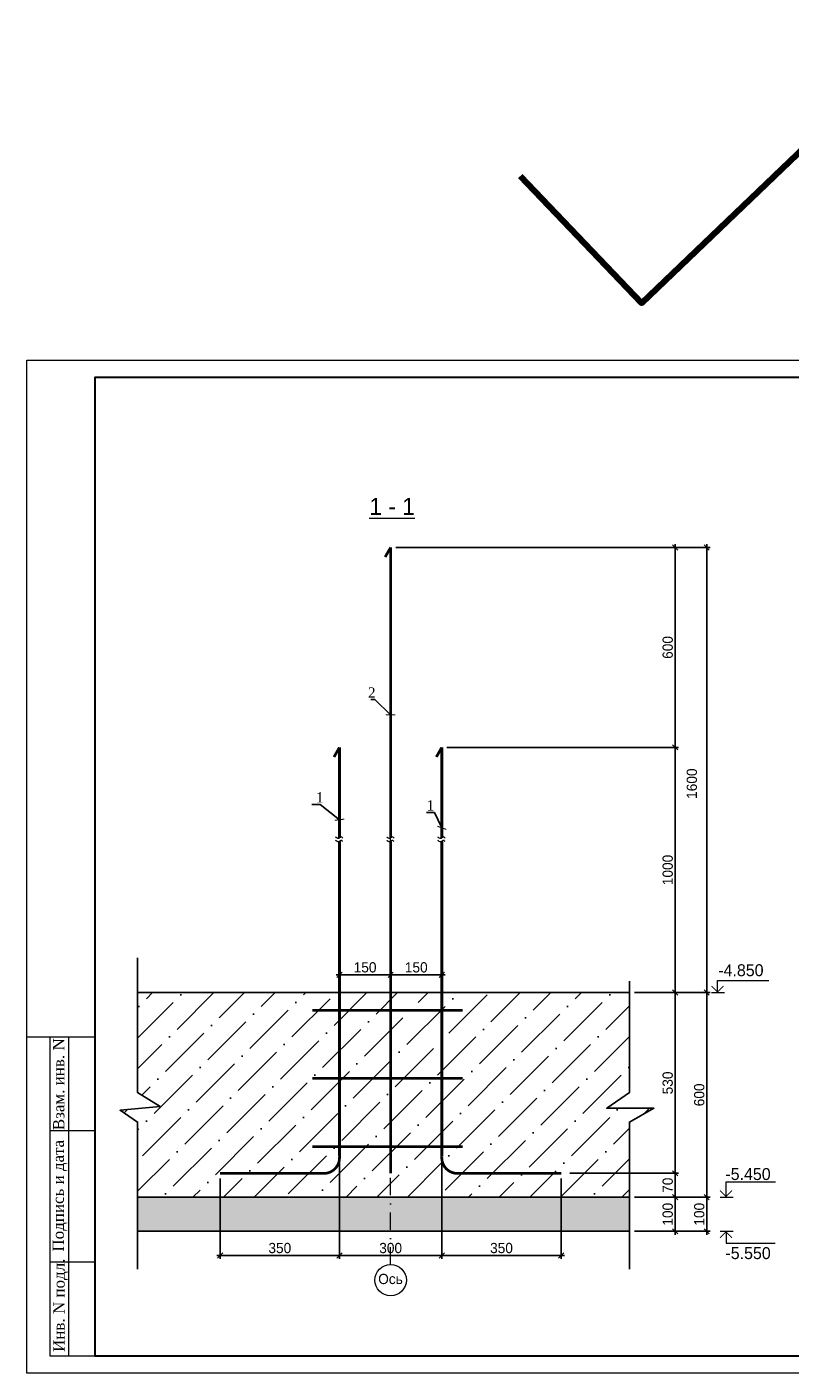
# Model space of a CAD drawing. Header units: millimetres. Extents: x -33345 to 4712671, y -3392 to 121473.
# Tile 180 of 256: x 973888 to 996265, y 44501 to 83973. Entities that reach past the tile are written whole.
import ezdxf
from ezdxf import colors
from ezdxf.entities.mleader import LeaderData, LeaderLine
from ezdxf.enums import TextEntityAlignment as Align
from ezdxf.math import Vec2, Vec3

# ---------------------------------------------------------------- set-up
doc = ezdxf.new("R2010")
doc.units = ezdxf.units.MM
doc.linetypes.add('DASHDOTX2', pattern=[50.8, 25.4, -12.7, 0, -12.7])
for name, color, linetype, lineweight in [('ACO-текст', 7, 'Continuous', 20), ('Lina', 7, 'Continuous', 20), ('планыыыы', 7, 'Continuous', 0)]:
    doc.layers.add(name, color=color, linetype=linetype, lineweight=lineweight)
doc.layers.add('СПДС_РАЗМЕРЫ', color=7, linetype='Continuous')
doc.styles.add('ISO', font='isocpeui.ttf')
doc.styles.add('SIMPLEX350', font='times.ttf', dxfattribs={"height": 350})
doc.styles.get("Standard").update_dxf_attribs({"font": 'arial.ttf'})
doc.styles.add('Times New Roman', font='times.ttf')
doc.styles.add('X-U-RW-01$0$StyleROMANS', font='GOTHIC.TTF')
doc.dimstyles.new('М100', dxfattribs={"dimscale": 100, "dimtxt": 3, "dimasz": 1.5, "dimexe": 1, "dimexo": 1.5, "dimgap": 0.6, "dimtad": 1, "dimdec": 0, "dimtxsty": 'Standard', "dimblk": 'OBLIQUE', "dimcen": 2.5, "dimdle": 1, "dimadec": 0, "dimazin": 0, "dimtfac": 1, "dimtdec": 0, "dimtmove": 0, "dimatfit": 3, "dimldrblk": 'OBLIQUE', "dimfxl": 1.25, "dimarcsym": 0})

# ---------------------------------------------------------------- blocks, each defined once
blk = doc.blocks.new('_Oblique')
at = {"color": 0, "linetype": 'ByBlock', "lineweight": -2}
blk.add_line((-0.5, -0.5), (0.5, 0.5), dxfattribs=at)
blk = doc.blocks.new('*D1558')
at = {"layer": 'Defpoints', "color": 0, "ltscale": 4, "transparency": 16777216}
for p in [(983054, 50976), (979554, 50359), (983054, 47949)]:
    blk.add_point(p, dxfattribs=at)
at = {"layer": 'СПДС_РАЗМЕРЫ', "color": 0, "lineweight": -2, "ltscale": 4, "transparency": 16777216}
for p, q in [((983054, 50826), (983054, 47849)), ((979554, 50209), (979554, 47849)), ((979454, 47949), (983154, 47949))]:
    blk.add_line(p, q, dxfattribs=at)
at = {"layer": 'СПДС_РАЗМЕРЫ', "color": 0, "lineweight": -2, "ltscale": 4, "transparency": 16777216, "xscale": 150, "yscale": 150, "zscale": 150, "rotation": 180}
blk.add_blockref('_Oblique', (979554, 47949), dxfattribs=at)
at = {"layer": 'СПДС_РАЗМЕРЫ', "color": 0, "lineweight": -2, "ltscale": 4, "transparency": 16777216, "xscale": 150, "yscale": 150, "zscale": 150}
blk.add_blockref('_Oblique', (983054, 47949), dxfattribs=at)
at = {"layer": 'СПДС_РАЗМЕРЫ', "color": 0, "ltscale": 4, "transparency": 16777216, "insert": (981304, 48166), "char_height": 300, "attachment_point": 5, "style": 'X-U-RW-01$0$StyleROMANS'}
blk.add_mtext('350', dxfattribs=at)
blk = doc.blocks.new('*D1559')
at = {"layer": 'Defpoints', "color": 0, "ltscale": 4, "transparency": 16777216}
for p in [(983054, 50843), (986053, 50814), (986053, 47949)]:
    blk.add_point(p, dxfattribs=at)
at = {"layer": 'СПДС_РАЗМЕРЫ', "color": 0, "lineweight": -2, "ltscale": 4, "transparency": 16777216}
for p, q in [((983054, 50693), (983054, 47849)), ((986053, 50664), (986053, 47849)), ((982954, 47949), (986153, 47949))]:
    blk.add_line(p, q, dxfattribs=at)
at = {"layer": 'СПДС_РАЗМЕРЫ', "color": 0, "lineweight": -2, "ltscale": 4, "transparency": 16777216, "xscale": 150, "yscale": 150, "zscale": 150, "rotation": 180}
blk.add_blockref('_Oblique', (983054, 47949), dxfattribs=at)
at = {"layer": 'СПДС_РАЗМЕРЫ', "color": 0, "lineweight": -2, "ltscale": 4, "transparency": 16777216, "xscale": 150, "yscale": 150, "zscale": 150}
blk.add_blockref('_Oblique', (986053, 47949), dxfattribs=at)
at = {"layer": 'СПДС_РАЗМЕРЫ', "color": 0, "ltscale": 4, "transparency": 16777216, "insert": (984553, 48166), "char_height": 300, "attachment_point": 5, "style": 'X-U-RW-01$0$StyleROMANS'}
blk.add_mtext('300', dxfattribs=at)
blk = doc.blocks.new('*D1560')
at = {"layer": 'Defpoints', "color": 0, "ltscale": 4, "transparency": 16777216}
for p in [(986054, 50843), (989554, 50359), (989554, 47949)]:
    blk.add_point(p, dxfattribs=at)
at = {"layer": 'СПДС_РАЗМЕРЫ', "color": 0, "lineweight": -2, "ltscale": 4, "transparency": 16777216}
for p, q in [((986054, 50693), (986054, 47849)), ((989554, 50209), (989554, 47849)), ((985954, 47949), (989654, 47949))]:
    blk.add_line(p, q, dxfattribs=at)
at = {"layer": 'СПДС_РАЗМЕРЫ', "color": 0, "lineweight": -2, "ltscale": 4, "transparency": 16777216, "xscale": 150, "yscale": 150, "zscale": 150, "rotation": 180}
blk.add_blockref('_Oblique', (986054, 47949), dxfattribs=at)
at = {"layer": 'СПДС_РАЗМЕРЫ', "color": 0, "lineweight": -2, "ltscale": 4, "transparency": 16777216, "xscale": 150, "yscale": 150, "zscale": 150}
blk.add_blockref('_Oblique', (989554, 47949), dxfattribs=at)
at = {"layer": 'СПДС_РАЗМЕРЫ', "color": 0, "ltscale": 4, "transparency": 16777216, "insert": (987804, 48166), "char_height": 300, "attachment_point": 5, "style": 'X-U-RW-01$0$StyleROMANS'}
blk.add_mtext('350', dxfattribs=at)
blk = doc.blocks.new('*D1561')
at = {"layer": 'Defpoints', "color": 0, "ltscale": 4, "transparency": 16777216}
for p in [(991554, 49659), (992895, 49659), (991554, 48659)]:
    blk.add_point(p, dxfattribs=at)
at = {"layer": 'СПДС_РАЗМЕРЫ', "color": 0, "lineweight": -2, "ltscale": 4, "transparency": 16777216}
for p, q in [((992895, 48559), (992895, 49759)), ((991704, 49659), (992995, 49659)), ((991704, 48659), (992995, 48659))]:
    blk.add_line(p, q, dxfattribs=at)
at = {"layer": 'СПДС_РАЗМЕРЫ', "color": 0, "lineweight": -2, "ltscale": 4, "transparency": 16777216, "xscale": 150, "yscale": 150, "zscale": 150}
for p, rotation in [((992895, 49659), 90), ((992895, 48659), 270)]:
    blk.add_blockref('_Oblique', p, dxfattribs=dict(at, rotation=rotation))
at = {"layer": 'СПДС_РАЗМЕРЫ', "color": 0, "ltscale": 4, "transparency": 16777216, "insert": (992678, 49159), "char_height": 300, "attachment_point": 5, "rotation": 90, "style": 'X-U-RW-01$0$StyleROMANS'}
blk.add_mtext('100', dxfattribs=at)
blk = doc.blocks.new('*D1562')
at = {"layer": 'Defpoints', "color": 0, "ltscale": 4, "transparency": 16777216}
for p in [(989654, 50359), (992895, 50359), (991554, 49659)]:
    blk.add_point(p, dxfattribs=at)
at = {"layer": 'СПДС_РАЗМЕРЫ', "color": 0, "lineweight": -2, "ltscale": 4, "transparency": 16777216}
for p, q in [((989804, 50359), (992995, 50359)), ((992895, 49559), (992895, 50459)), ((991704, 49659), (992995, 49659))]:
    blk.add_line(p, q, dxfattribs=at)
at = {"layer": 'СПДС_РАЗМЕРЫ', "color": 0, "lineweight": -2, "ltscale": 4, "transparency": 16777216, "xscale": 150, "yscale": 150, "zscale": 150}
for p, rotation in [((992895, 50359), 90), ((992895, 49659), 270)]:
    blk.add_blockref('_Oblique', p, dxfattribs=dict(at, rotation=rotation))
at = {"layer": 'СПДС_РАЗМЕРЫ', "color": 0, "ltscale": 4, "transparency": 16777216, "insert": (992678, 50009), "char_height": 300, "attachment_point": 5, "rotation": 90, "style": 'X-U-RW-01$0$StyleROMANS'}
blk.add_mtext('70', dxfattribs=at)
blk = doc.blocks.new('*D1563')
at = {"layer": 'Defpoints', "color": 0, "ltscale": 4, "transparency": 16777216}
for p in [(991554, 55659), (992895, 55659), (989654, 50359)]:
    blk.add_point(p, dxfattribs=at)
at = {"layer": 'СПДС_РАЗМЕРЫ', "color": 0, "lineweight": -2, "ltscale": 4, "transparency": 16777216}
for p, q in [((991704, 55659), (992995, 55659)), ((992895, 50259), (992895, 55759)), ((989804, 50359), (992995, 50359))]:
    blk.add_line(p, q, dxfattribs=at)
at = {"layer": 'СПДС_РАЗМЕРЫ', "color": 0, "lineweight": -2, "ltscale": 4, "transparency": 16777216, "xscale": 150, "yscale": 150, "zscale": 150}
for p, rotation in [((992895, 55659), 90), ((992895, 50359), 270)]:
    blk.add_blockref('_Oblique', p, dxfattribs=dict(at, rotation=rotation))
at = {"layer": 'СПДС_РАЗМЕРЫ', "color": 0, "ltscale": 4, "transparency": 16777216, "insert": (992678, 53009), "char_height": 300, "attachment_point": 5, "rotation": 90, "style": 'X-U-RW-01$0$StyleROMANS'}
blk.add_mtext('530', dxfattribs=at)
blk = doc.blocks.new('*D1564')
at = {"layer": 'Defpoints', "color": 0, "ltscale": 4, "transparency": 16777216}
for p in [(991554, 49659), (993821, 49659), (991554, 48659)]:
    blk.add_point(p, dxfattribs=at)
at = {"layer": 'СПДС_РАЗМЕРЫ', "color": 0, "lineweight": -2, "ltscale": 4, "transparency": 16777216}
for p, q in [((993821, 48559), (993821, 49759)), ((991704, 49659), (993921, 49659)), ((991704, 48659), (993921, 48659))]:
    blk.add_line(p, q, dxfattribs=at)
at = {"layer": 'СПДС_РАЗМЕРЫ', "color": 0, "lineweight": -2, "ltscale": 4, "transparency": 16777216, "xscale": 150, "yscale": 150, "zscale": 150}
for p, rotation in [((993821, 49659), 90), ((993821, 48659), 270)]:
    blk.add_blockref('_Oblique', p, dxfattribs=dict(at, rotation=rotation))
at = {"layer": 'СПДС_РАЗМЕРЫ', "color": 0, "ltscale": 4, "transparency": 16777216, "insert": (993603, 49159), "char_height": 300, "attachment_point": 5, "rotation": 90, "style": 'X-U-RW-01$0$StyleROMANS'}
blk.add_mtext('100', dxfattribs=at)
blk = doc.blocks.new('*D1565')
at = {"layer": 'Defpoints', "color": 0, "ltscale": 4, "transparency": 16777216}
for p in [(991554, 55659), (993821, 55659), (991554, 49659)]:
    blk.add_point(p, dxfattribs=at)
at = {"layer": 'СПДС_РАЗМЕРЫ', "color": 0, "lineweight": -2, "ltscale": 4, "transparency": 16777216}
for p, q in [((991704, 55659), (993921, 55659)), ((993821, 49559), (993821, 55759)), ((991704, 49659), (993921, 49659))]:
    blk.add_line(p, q, dxfattribs=at)
at = {"layer": 'СПДС_РАЗМЕРЫ', "color": 0, "lineweight": -2, "ltscale": 4, "transparency": 16777216, "xscale": 150, "yscale": 150, "zscale": 150}
for p, rotation in [((993821, 55659), 90), ((993821, 49659), 270)]:
    blk.add_blockref('_Oblique', p, dxfattribs=dict(at, rotation=rotation))
at = {"layer": 'СПДС_РАЗМЕРЫ', "color": 0, "ltscale": 4, "transparency": 16777216, "insert": (993603, 52659), "char_height": 300, "attachment_point": 5, "rotation": 90, "style": 'X-U-RW-01$0$StyleROMANS'}
blk.add_mtext('600', dxfattribs=at)
blk = doc.blocks.new('*D1567')
at = {"layer": 'Defpoints', "color": 0, "ltscale": 4, "transparency": 16777216}
for p in [(983054, 56073), (984554, 56179), (984554, 56179)]:
    blk.add_point(p, dxfattribs=at)
at = {"layer": 'СПДС_РАЗМЕРЫ', "color": 0, "lineweight": -2, "ltscale": 4, "transparency": 16777216}
for p, q in [((982954, 56179), (984654, 56179)), ((983054, 56223), (983054, 56279)), ((984554, 56029), (984554, 56079))]:
    blk.add_line(p, q, dxfattribs=at)
at = {"layer": 'СПДС_РАЗМЕРЫ', "color": 0, "lineweight": -2, "ltscale": 4, "transparency": 16777216, "xscale": 150, "yscale": 150, "zscale": 150, "rotation": 180}
blk.add_blockref('_Oblique', (983054, 56179), dxfattribs=at)
at = {"layer": 'СПДС_РАЗМЕРЫ', "color": 0, "lineweight": -2, "ltscale": 4, "transparency": 16777216, "xscale": 150, "yscale": 150, "zscale": 150}
blk.add_blockref('_Oblique', (984554, 56179), dxfattribs=at)
at = {"layer": 'СПДС_РАЗМЕРЫ', "color": 0, "ltscale": 4, "transparency": 16777216, "insert": (983804, 56396), "char_height": 300, "attachment_point": 5, "style": 'X-U-RW-01$0$StyleROMANS'}
blk.add_mtext('150', dxfattribs=at)
blk = doc.blocks.new('*D1568')
at = {"layer": 'Defpoints', "color": 0, "ltscale": 4, "transparency": 16777216}
for p in [(984554, 56179), (986054, 56179), (986054, 56010)]:
    blk.add_point(p, dxfattribs=at)
at = {"layer": 'СПДС_РАЗМЕРЫ', "color": 0, "lineweight": -2, "ltscale": 4, "transparency": 16777216}
for p, q in [((984454, 56179), (986154, 56179)), ((984554, 56029), (984554, 56079)), ((986054, 56160), (986054, 56279))]:
    blk.add_line(p, q, dxfattribs=at)
at = {"layer": 'СПДС_РАЗМЕРЫ', "color": 0, "lineweight": -2, "ltscale": 4, "transparency": 16777216, "xscale": 150, "yscale": 150, "zscale": 150, "rotation": 180}
blk.add_blockref('_Oblique', (984554, 56179), dxfattribs=at)
at = {"layer": 'СПДС_РАЗМЕРЫ', "color": 0, "lineweight": -2, "ltscale": 4, "transparency": 16777216, "xscale": 150, "yscale": 150, "zscale": 150}
blk.add_blockref('_Oblique', (986054, 56179), dxfattribs=at)
at = {"layer": 'СПДС_РАЗМЕРЫ', "color": 0, "ltscale": 4, "transparency": 16777216, "insert": (985304, 56396), "char_height": 300, "attachment_point": 5, "style": 'X-U-RW-01$0$StyleROMANS'}
blk.add_mtext('150', dxfattribs=at)
blk = doc.blocks.new('_ArchTick')
at = {"color": 0, "linetype": 'ByBlock', "const_width": 0.15}
blk.add_lwpolyline([(-0.5, -0.5), (0.5, 0.5)], dxfattribs=at)
blk = doc.blocks.new('*D1569')
at = {"layer": 'Defpoints', "color": 0, "lineweight": 30, "ltscale": 4, "transparency": 16777216}
for p in [(986054, 62847), (992895, 62847), (991554, 55659)]:
    blk.add_point(p, dxfattribs=at)
at = {"layer": 'СПДС_РАЗМЕРЫ', "color": 0, "lineweight": -2, "ltscale": 4, "transparency": 16777216}
for p, q in [((986204, 62847), (992995, 62847)), ((992895, 55559), (992895, 62947)), ((991704, 55659), (992995, 55659))]:
    blk.add_line(p, q, dxfattribs=at)
at = {"layer": 'СПДС_РАЗМЕРЫ', "color": 0, "lineweight": -2, "ltscale": 4, "transparency": 16777216, "xscale": 150, "yscale": 150, "zscale": 150}
for p, rotation in [((992895, 62847), 90), ((992895, 55659), 270)]:
    blk.add_blockref('_Oblique', p, dxfattribs=dict(at, rotation=rotation))
at = {"layer": 'СПДС_РАЗМЕРЫ', "color": 0, "ltscale": 4, "transparency": 16777216, "insert": (992678, 59253), "char_height": 300, "attachment_point": 5, "rotation": 90, "style": 'X-U-RW-01$0$StyleROMANS'}
blk.add_mtext('1000', dxfattribs=at)
blk = doc.blocks.new('*D1570')
at = {"layer": 'Defpoints', "color": 0, "lineweight": 30, "ltscale": 4, "transparency": 16777216}
for p in [(984557, 68709), (992895, 68709), (986054, 62847)]:
    blk.add_point(p, dxfattribs=at)
at = {"layer": 'СПДС_РАЗМЕРЫ', "color": 0, "lineweight": -2, "ltscale": 4, "transparency": 16777216}
for p, q in [((984707, 68709), (992995, 68709)), ((992895, 62747), (992895, 68809)), ((986204, 62847), (992995, 62847))]:
    blk.add_line(p, q, dxfattribs=at)
at = {"layer": 'СПДС_РАЗМЕРЫ', "color": 0, "lineweight": -2, "ltscale": 4, "transparency": 16777216, "xscale": 150, "yscale": 150, "zscale": 150}
for p, rotation in [((992895, 68709), 90), ((992895, 62847), 270)]:
    blk.add_blockref('_Oblique', p, dxfattribs=dict(at, rotation=rotation))
at = {"layer": 'СПДС_РАЗМЕРЫ', "color": 0, "ltscale": 4, "transparency": 16777216, "insert": (992678, 65778), "char_height": 300, "attachment_point": 5, "rotation": 90, "style": 'X-U-RW-01$0$StyleROMANS'}
blk.add_mtext('600', dxfattribs=at)
blk = doc.blocks.new('*D1571')
at = {"layer": 'Defpoints', "color": 0, "lineweight": 30, "ltscale": 10, "transparency": 16777216}
for p in [(991723, 68709), (993821, 68709), (991554, 55659)]:
    blk.add_point(p, dxfattribs=at)
at = {"layer": 'СПДС_РАЗМЕРЫ', "color": 0, "lineweight": -2, "ltscale": 10, "transparency": 16777216}
for p, q in [((991873, 68709), (993921, 68709)), ((993821, 55559), (993821, 68809)), ((991704, 55659), (993921, 55659))]:
    blk.add_line(p, q, dxfattribs=at)
at = {"layer": 'СПДС_РАЗМЕРЫ', "color": 0, "lineweight": -2, "ltscale": 10, "transparency": 16777216, "xscale": 150, "yscale": 150, "zscale": 150}
for p, rotation in [((993821, 68709), 90), ((993821, 55659), 270)]:
    blk.add_blockref('_Oblique', p, dxfattribs=dict(at, rotation=rotation))
at = {"layer": 'СПДС_РАЗМЕРЫ', "color": 0, "ltscale": 10, "transparency": 16777216, "insert": (993386, 61784), "char_height": 300, "attachment_point": 5, "rotation": 90, "style": 'X-U-RW-01$0$StyleROMANS'}
blk.add_mtext('1600', dxfattribs=at)
blk = doc.blocks.new('tryu')
at = {"layer": 'Lina', "ltscale": 10}
for p, q in [((-43761760, 22798782), (-43763760, 22798782)), ((-43762530, 22789432), (-43762530, 22798782)), ((-43761760, 22796032), (-43763080, 22796032)), ((-43761760, 22792182), (-43763080, 22792182))]:
    blk.add_line(p, q, dxfattribs=at)
blk.add_lwpolyline([(-43721760, 22818632), (-43721760, 22788932), (-43763760, 22788932), (-43763760, 22818632)], close=True, dxfattribs=at)
at = {"layer": 'Lina', "lineweight": 30, "ltscale": 10}
blk.add_lwpolyline([(-43722260, 22818132), (-43722260, 22789432), (-43761760, 22789432), (-43761760, 22818132)], close=True, dxfattribs=at)
at = {"layer": 'Lina', "ltscale": 10}
blk.add_lwpolyline([(-43761760, 22789432), (-43763080, 22789432), (-43763080, 22798782)], dxfattribs=at)
at = {"layer": 'Lina', "ltscale": 10, "char_height": 330, "attachment_point": 1, "rotation": 90, "style": 'Times New Roman'}
for s, insert, width in [('Взам. инв. N', (-43762992, 22796054), 2670.44), ('Подпись и дата', (-43763007, 22792493), 3220.15), ('Инв. N подл.', (-43762984, 22789551), 2670.44)]:
    blk.add_mtext(s, dxfattribs=dict(at, insert=insert, width=width))
at = {"layer": 'Lina', "ltscale": 10, "insert": (-43724868, 22789378), "char_height": 330, "width": 2502.94, "attachment_point": 1, "style": 'Times New Roman'}
blk.add_mtext('Формат А3', dxfattribs=at)

msp = doc.modelspace()

# ---------------------------------------------------------------- hatches: boundary and pattern name
at = {"lineweight": 25, "transparency": 33554472}
h = msp.add_hatch(dxfattribs=at)
h.set_pattern_fill('ANSI36', color=256, scale=200)
h.set_pattern_definition([(45, (983453.6, 52558.85), (336.76, 1234.785), [1587.5, -317.5, 0, -317.5])])
h.paths.add_polyline_path([(977795.336, 52316.845), (976621.721, 52207.547), (977133.181, 51858.785), (977133.181, 49658.85), (991553.629, 49658.85), (991553.629, 51858.785), (992272.17, 52265.314), (990891.811, 52265.314), (991553.629, 52726.165), (991553.629, 55658.85), (977133.181, 55658.85), (977133.181, 52726.165)])
at = {"lineweight": 25}
h = msp.add_hatch(dxfattribs=at)
h.set_pattern_fill('AR-CONC', color=256, scale=3)
h.set_pattern_definition([(50, (983453.63, 49058.85), (546.554, -47.817), [57.15, -628.65]), (355, (983453.63, 49058.85), (-105.73, 573.17), [45.72, -502.92]), (100.4514, (983499.2, 49054.87), (440.824, 525.353), [48.57, -534.27]), (46.184, (983453.6, 49211.25), (813.237, -126.127), [85.725, -942.975]), (96.636, (983521.4, 49200.7), (712.21, 742.28), [72.855, -801.41]), (351.184, (983453.6, 49211.25), (712.21, 742.28), [68.58, -754.38]), (21, (983529.83, 49173.15), (454.843, -306.796), [57.15, -628.65]), (326, (983529.83, 49173.15), (185.406, 552.564), [45.72, -502.92]), (71.4514, (983567.73, 49147.6), (640.25, 245.77), [48.57, -534.27]), (37.5, (983453.63, 49058.85), (9.266, 253.665), [0, -496.824, 0, -510.54, 0, -504.825]), (7.5, (983453.63, 49058.85), (200.459, 300.542), [0, -291.084, 0, -485.394, 0, -192.405]), (327.5, (983283.7, 49058.85), (406.772, -17.186), [0, -190.5, 0, -594.36, 0, -788.67]), (317.5, (983207.5, 49058.85), (444.388, 76.28), [0, -247.65, 0, -394.716, 0, -560.07])])
h.paths.add_polyline_path([(991553.629, 48658.85), (991553.629, 49658.85), (977133.181, 49658.85), (977133.181, 48658.85)])

# ---------------------------------------------------------------- linework, layer by layer
at = {"linetype": 'DASHDOTX2', "lineweight": 5, "ltscale": 20}
msp.add_line((984553.629, 47686.467), (984553.629, 68860.653), dxfattribs=at)
at = {"lineweight": 13}
for p, q in [((993962.058, 55658.85), (994347.058, 55658.85)), ((994212.058, 49658.85), (994597.058, 49658.85)), ((994212.058, 48658.85), (994597.058, 48658.85))]:
    msp.add_line(p, q, dxfattribs=at)
at = {"color": 1, "lineweight": 120}
msp.add_lwpolyline([(988353.468, 79593.755), (991912.858, 75875.136), (1000372.684, 83972.717)], dxfattribs=at)
at = {"color": 6, "lineweight": 0, "ltscale": 20, "const_width": 80}
for points in [[(984553.629, 68708.95), (984392.47, 68428.287)], [(984553.629, 68708.95), (984553.629, 60192.746)], [(984553.629, 60092.746), (984553.629, 50358.85)]]:
    msp.add_lwpolyline(points, dxfattribs=at)
at = {"color": 1, "lineweight": 0, "ltscale": 20, "const_width": 80}
for points in [[(983053.629, 62846.766), (982892.47, 62566.102)], [(983053.629, 60192.746), (983053.629, 62846.766)], [(986053.629, 62846.766), (985892.47, 62566.102)], [(986053.629, 62846.766), (986053.629, 60192.746)]]:
    msp.add_lwpolyline(points, dxfattribs=at)
for points in [[(979553.629, 50358.85), (982648.351, 50358.85, 0.393946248), (983053.629, 50842.538), (983053.629, 60092.746)], [(989553.629, 50358.85), (986458.908, 50358.85, -0.398850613), (986053.629, 50842.538), (986053.629, 60092.746)]]:
    msp.add_lwpolyline(points, format="xyb", dxfattribs=at)
at = {"lineweight": 25}
for points in [[(977133.181, 56678.173), (977133.181, 52726.165), (977795.336, 52316.845), (976621.721, 52207.547), (977133.181, 51858.785), (977133.181, 47547.502)], [(977133.181, 55658.85), (991553.629, 55658.85)], [(977133.181, 49658.85), (991553.629, 49658.85)], [(977133.181, 48658.85), (991553.629, 48658.85)]]:
    msp.add_lwpolyline(points, dxfattribs=at)
msp.add_lwpolyline([(977133.181, 55658.85), (977133.181, 52726.165), (977795.336, 52316.845), (976621.721, 52207.547), (977133.181, 51858.785), (977133.181, 49658.85), (991553.629, 49658.85), (991553.629, 51858.785), (992272.17, 52265.314), (990891.811, 52265.314), (991553.629, 52726.165), (991553.629, 55658.85)], close=True, dxfattribs=at)
at = {"lineweight": 13, "const_width": 28}
for points in [[(993962.058, 55853.646), (994137.058, 55678.646), (994312.058, 55853.646)], [(994212.058, 49853.646), (994387.058, 49678.646), (994562.058, 49853.646)], [(994212.058, 48464.054), (994387.058, 48639.054), (994562.058, 48464.054)]]:
    msp.add_lwpolyline(points, dxfattribs=at)
at = {"lineweight": 13}
for points in [[(994137.058, 55658.85), (994137.058, 56008.85), (995644.481, 56008.85)], [(994387.058, 49658.85), (994387.058, 50106.85), (995838.654, 50106.85)], [(994387.058, 48658.85), (994387.058, 48308.85), (995823.296, 48308.85)]]:
    msp.add_lwpolyline(points, dxfattribs=at)
at = {"color": 32, "lineweight": 0, "ltscale": 20, "true_color": 0xcd6928, "const_width": 80}
for points in [[(982255.564, 55141.2), (986669.703, 55141.2)], [(982255.564, 53141.551), (986669.703, 53141.551)], [(982255.564, 51141.901), (986669.703, 51141.901)]]:
    msp.add_lwpolyline(points, dxfattribs=at)
at = {"color": 1, "lineweight": 0}
for points in [[(983153.262, 60186.203), (983087.846, 60221.225), (983009.039, 60177.432), (982938.68, 60211.227), (982939.226, 60210.683)], [(983153.262, 60086.203), (983087.846, 60121.225), (983009.039, 60077.432), (982938.68, 60111.227), (982939.226, 60110.683)], [(984653.262, 60186.203), (984587.846, 60221.225), (984509.039, 60177.432), (984438.68, 60211.227), (984439.226, 60210.683)], [(984653.262, 60086.203), (984587.846, 60121.225), (984509.039, 60077.432), (984438.68, 60111.227), (984439.226, 60110.683)], [(986153.262, 60186.203), (986087.846, 60221.225), (986009.039, 60177.432), (985938.68, 60211.227), (985939.226, 60210.683)], [(986153.262, 60086.203), (986087.846, 60121.225), (986009.039, 60077.432), (985938.68, 60111.227), (985939.226, 60110.683)]]:
    msp.add_spline(points, degree=3, dxfattribs=at)
at = {"layer": 'планыыыы'}
msp.add_circle((984553.629, 47226.691), 459.775, dxfattribs=at)
at = {"layer": 'СПДС_РАЗМЕРЫ', "color": 0, "ltscale": 4}
msp.add_lwpolyline([(991553.629, 55996.283), (991553.629, 52726.165), (990891.811, 52265.314), (992272.17, 52265.314), (991553.629, 51858.785), (991553.629, 47547.502)], dxfattribs=at)

# ---------------------------------------------------------------- block references
msp.add_blockref('tryu', (44737648.404, -22744430.79))

# ---------------------------------------------------------------- texts
at = {"attachment_point": 1}
for s, insert, char_height, width, style in [('\\pi4343.31532;{\\LА-А\\P\\pi0;Армирование приямка. M 1:20}', (351439.431, 62275.551), 500, 9875.6458, 'ISO'), ('\\pi2734.5;{\\H1.33333x;Примечание:\\H1.25003x; \\P\\pi0;}1. Данный лист читать совместно с листом {\\C1;КР-3.\\P}2. Бетонирование допускается после установки всех выпускаемых стержней в вертикальные конструкции.', (328516.802, 47688.501), 300, 15750.75644, 'ISO'), ('Ось', (984188.178, 47410.744), 300, 389.36983, 'X-U-RW-01$0$StyleROMANS')]:
    msp.add_mtext(s, dxfattribs=dict(at, insert=insert, char_height=char_height, width=width, style=style))
at = {"lineweight": 25, "char_height": 350, "attachment_point": 1, "style": 'X-U-RW-01$0$StyleROMANS'}
for s, insert, width in [('-4.850', (994160.309, 56488.784), 793.46123), ('-5.450', (994368.467, 50512.015), 720.38352), ('-5.550', (994370.287, 48193.399), 1399.13102)]:
    msp.add_mtext(s, dxfattribs=dict(at, insert=insert, width=width))
at = {"layer": 'ACO-текст', "style": 'X-U-RW-01$0$StyleROMANS'}
msp.add_text('%%U1 - 1', height=500, dxfattribs=at).set_placement((984596.843, 69664.642), align=Align.CENTER)
at = {"layer": 'ACO-текст', "insert": (955506.076, 52767.054), "char_height": 300, "width": 17209.24487, "attachment_point": 1, "style": 'X-U-RW-01$0$StyleROMANS'}
msp.add_mtext('\\A1;\\pi-600,l600,t600;1.^IСоединения пересечений стержней арматуры выполнять вязаными стальной отожженной проволокой d=0.8-1.0мм. Применение ручной электродуговой сварки не допускается!\\P{\\A0;\\C0;2.^IДанный лист см. с л. КЖ-}', dxfattribs=at)

# ---------------------------------------------------------------- dimensions: what is measured, and where the dimension line sits
at = {"layer": 'СПДС_РАЗМЕРЫ', "color": 0, "ltscale": 4}
for base, p1, p2, text, picture, middle in [((992895.325, 68708.95), (986053.629, 62846.766), (984556.711, 68708.95), '600', '*D1570', (992677.779, 65777.858)), ((992895.325, 62846.766), (991553.629, 55658.85), (986053.629, 62846.766), '1000', '*D1569', (992677.779, 59252.808))]:
    dim = msp.add_linear_dim(base=base, p1=p1, p2=p2, angle=90, text=text, dimstyle='М100', override={"dimlfac": 0.1, "dimtxsty": 'X-U-RW-01$0$StyleROMANS', "dimtmove": 1}, dxfattribs=at)
    dim.commit()
    dim.dimension.update_dxf_attribs({"geometry": picture, "text_midpoint": middle})
at = {"layer": 'СПДС_РАЗМЕРЫ', "ltscale": 10}
dim = msp.add_linear_dim(base=(993820.733, 68708.95), p1=(991553.629, 55658.85), p2=(991722.71, 68708.95), angle=90, text='1600', dimstyle='М100', override={"dimlfac": 0.1, "dimtxsty": 'X-U-RW-01$0$StyleROMANS', "dimtmove": 1}, dxfattribs=at)
dim.commit()
dim.dimension.update_dxf_attribs({"geometry": '*D1571', "text_midpoint": (993603.187, 61783.9), "dimtype": 160})
at = {"layer": 'СПДС_РАЗМЕРЫ', "color": 0, "ltscale": 4}
for base, p1, p2, picture, middle in [((984553.629, 56178.512), (983053.629, 56072.952), (984553.629, 56178.512), '*D1567', (983803.629, 56396.058)), ((986053.629, 56178.512), (984553.629, 56178.512), (986053.629, 56009.784), '*D1568', (985303.629, 56396.058)), ((983053.629, 47948.849), (979553.629, 50358.85), (983053.629, 50975.865), '*D1558', (981303.629, 48166.395)), ((986052.76, 47948.849), (983053.629, 50842.538), (986052.76, 50814.312), '*D1559', (984553.195, 48166.395)), ((989553.629, 47948.849), (986053.629, 50842.538), (989553.629, 50358.85), '*D1560', (987803.629, 48166.395))]:
    dim = msp.add_linear_dim(base=base, p1=p1, p2=p2, dimstyle='М100', override={"dimlfac": 0.1, "dimtxsty": 'X-U-RW-01$0$StyleROMANS', "dimtmove": 1}, dxfattribs=at)
    dim.commit()
    dim.dimension.update_dxf_attribs({"geometry": picture, "text_midpoint": middle})
for base, p1, p2, picture, middle in [((992895.325, 55658.85), (989653.629, 50358.85), (991553.629, 55658.85), '*D1563', (992677.779, 53008.85)), ((993820.733, 55658.85), (991553.629, 49658.85), (991553.629, 55658.85), '*D1565', (993603.187, 52658.85)), ((992895.325, 50358.85), (991553.629, 49658.85), (989653.629, 50358.85), '*D1562', (992677.779, 50008.85)), ((992895.325, 49658.85), (991553.629, 48658.85), (991553.629, 49658.85), '*D1561', (992677.779, 49158.85)), ((993820.733, 49658.85), (991553.629, 48658.85), (991553.629, 49658.85), '*D1564', (993603.187, 49158.85))]:
    dim = msp.add_linear_dim(base=base, p1=p1, p2=p2, angle=90, dimstyle='М100', override={"dimlfac": 0.1, "dimtxsty": 'X-U-RW-01$0$StyleROMANS', "dimtmove": 1}, dxfattribs=at)
    dim.commit()
    dim.dimension.update_dxf_attribs({"geometry": picture, "text_midpoint": middle})

# ---------------------------------------------------------------- leaders
at = {"lineweight": 25}
ml = msp.add_multileader_mtext('Standard', dxfattribs=at)
ml.set_content('2', color=256, style='SIMPLEX350')
ml.set_leader_properties()
ml.set_arrow_properties(name='ARCHTICK')
ml.build(insert=Vec2(0, 0))
ml.multileader.update_dxf_attribs({"text_left_attachment_type": 6, "text_right_attachment_type": 6, "dogleg_length": 10, "arrow_head_size": 200})
ctx = ml.context
ctx.base_point, ctx.char_height, ctx.arrow_head_size, ctx.plane_origin = Vec3(983883.256, 64246.966), 300, 200, Vec3(984369.629, 67255.276)
ctx.left_attachment, ctx.right_attachment = 6, 6
notes = []
notes.append((ctx, [(0, (1, 1, 0), (984090.84, 64246.966), (-1, 0), 10, [(0, [(984553.629, 63800.431)], 0, [])])]))
ctx.mtext.insert, ctx.mtext.width, ctx.mtext.flow_direction = Vec3(983885.256, 64606.966), 108.86364, 5
ml = msp.add_multileader_mtext('Standard', dxfattribs=at)
ml.set_content('1', color=256, style='SIMPLEX350')
ml.set_leader_properties()
ml.set_arrow_properties(name='ARCHTICK')
ml.build(insert=Vec2(0, 0))
ml.multileader.update_dxf_attribs({"text_left_attachment_type": 6, "text_right_attachment_type": 6, "dogleg_length": 10, "arrow_head_size": 200})
ctx = ml.context
ctx.base_point, ctx.char_height, ctx.arrow_head_size, ctx.plane_origin = Vec3(982352.475, 61173.696), 300, 200, Vec3(982569.629, 66363.19)
ctx.left_attachment, ctx.right_attachment = 6, 6
notes.append((ctx, [(0, (1, 1, 0), (982481.976, 61173.696), (-1, 0), 10, [(0, [(983053.629, 60727.162)], 0, [])])]))
ctx.mtext.insert, ctx.mtext.flow_direction = Vec3(982361.112, 61533.696), 5
ml = msp.add_multileader_mtext('Standard', dxfattribs=at)
ml.set_content('1', color=256, style='SIMPLEX350')
ml.set_leader_properties()
ml.set_arrow_properties(name='ARCHTICK')
ml.build(insert=Vec2(0, 0))
ml.multileader.update_dxf_attribs({"text_left_attachment_type": 6, "text_right_attachment_type": 6, "dogleg_length": 10, "arrow_head_size": 200})
ctx = ml.context
ctx.base_point, ctx.char_height, ctx.arrow_head_size, ctx.plane_origin = Vec3(985714.518, 60935.413), 300, 200, Vec3(986537.629, 66124.906)
ctx.left_attachment, ctx.right_attachment, ctx.text_align_type = 6, 6, 2
notes.append((ctx, [(1, (1, 1, 0), (985844.019, 60935.413), (-1, 0), 10, [(0, [(986053.629, 60488.878)], 0, [])])]))
ctx.mtext.insert, ctx.mtext.alignment, ctx.mtext.flow_direction = Vec3(985832.019, 61295.413), 3, 5
for ctx, leaders in notes:
    for number, flags, end, landing, length, lines in leaders:
        leader = LeaderData()
        leader.index, (leader.has_last_leader_line, leader.has_dogleg_vector, leader.attachment_direction) = number, flags
        leader.last_leader_point, leader.dogleg_vector, leader.dogleg_length = Vec3(end), Vec3(landing), length
        for number, points, colour, breaks in lines:
            line = LeaderLine()
            line.index, line.vertices, line.color, line.breaks = number, Vec3.list(points), colors.encode_raw_color(colour), breaks
            leader.lines.append(line)
        ctx.leaders.append(leader)

doc.saveas('drawing.dxf')
